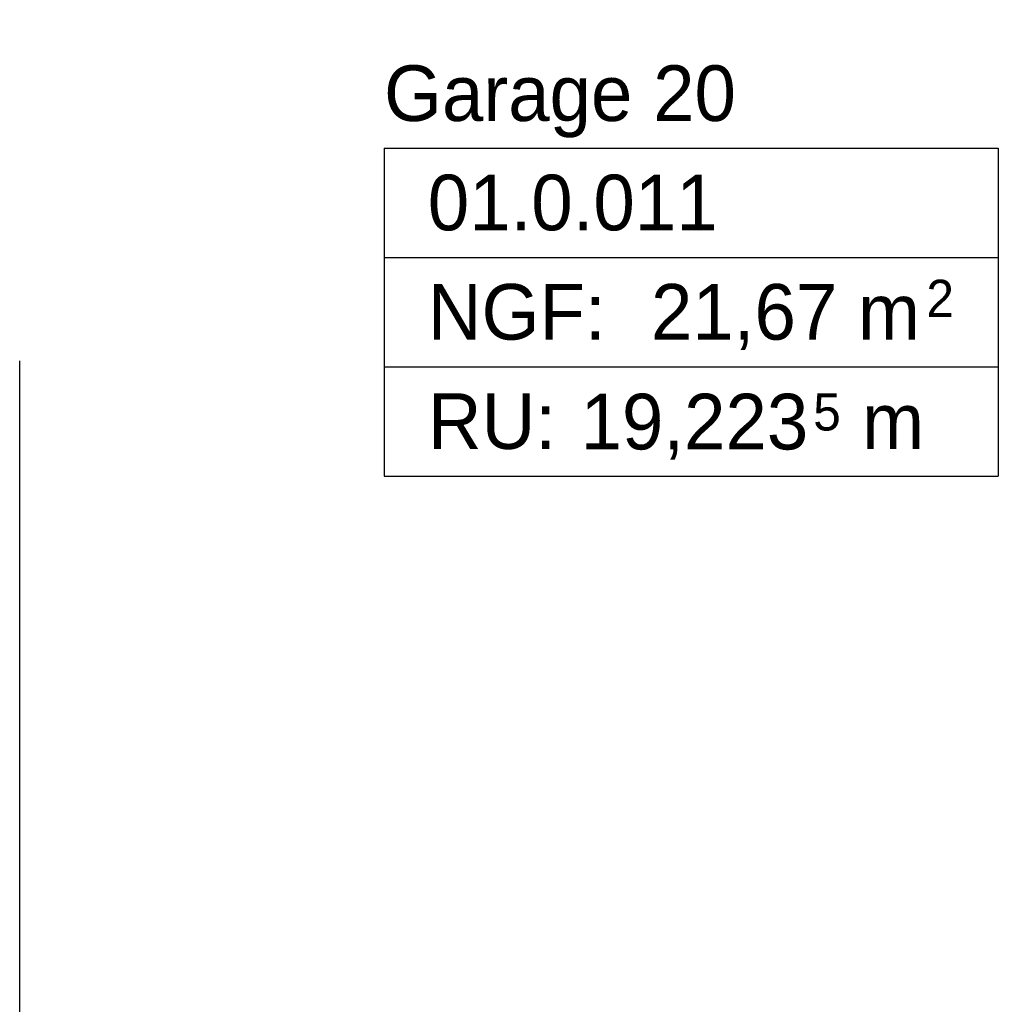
# Model space of a CAD drawing. Extents: x -73 to 359, y -4 to 85.
# Tile 10 of 149: x -46.3 to -43.66, y 34.09 to 36.74. Entities that reach past the tile are written whole.
import ezdxf

# ---------------------------------------------------------------- set-up
doc = ezdxf.new("R2010")
doc.units = 0
doc.header["$MEASUREMENT"] = 0
doc.linetypes.add('Strichlinie', pattern=[0.005644, 0.002822, -0.002822])
doc.layers.add('0._EG_7_R_NT_HIDDEN', color=7, linetype='Continuous')
doc.layers.add('0._EG_7_Räume', color=7, linetype='Continuous')
doc.styles.add('ERSTELLTER_STIL_1', font='txt')
doc.styles.add('ERSTELLTER_STIL_3', font='txt')

msp = doc.modelspace()

# ---------------------------------------------------------------- linework, layer by layer
at = {"layer": '0._EG_7_R_NT_HIDDEN', "linetype": 'Strichlinie', "ltscale": 1000}
msp.add_line((-46.297, 33), (-46.297, 39), dxfattribs=at)
at = {"layer": '0._EG_7_Räume', "linetype": 'Continuous', "ltscale": 1000}
for p, q in [((-45.3155, 36.3953), (-45.3155, 35.5113)), ((-45.3155, 36.3953), (-43.6608, 36.3953)), ((-43.6608, 36.3953), (-43.6608, 35.5113)), ((-45.3155, 36.1006), (-43.6608, 36.1006)), ((-45.3155, 35.806), (-43.6608, 35.806)), ((-45.3155, 35.5113), (-43.6608, 35.5113))]:
    msp.add_line(p, q, dxfattribs=at)

# ---------------------------------------------------------------- texts
at = {"layer": '0._EG_7_Räume', "linetype": 'Continuous'}
for s, insert, char_height, attachment_point, style in [('{Garage 20}', (-45.3155, 36.6188), 0.15, 1, 'ERSTELLTER_STIL_3'), ('{01.0.011 }', (-45.1977, 36.3241), 0.15, 1, 'ERSTELLTER_STIL_1'), ('{2}', (-43.8546, 36.0409), 0.1, 1, 'ERSTELLTER_STIL_1'), ('{NGF: }', (-45.1977, 36.0295), 0.15, 1, 'ERSTELLTER_STIL_1'), ('{21,67 m}', (-44.5965, 36.0295), 0.15, 1, 'ERSTELLTER_STIL_1'), ('{19,223}', (-44.7862, 35.5557), 0.15, 7, 'ERSTELLTER_STIL_1'), ('{5}', (-44.1595, 35.6332), 0.1, 7, 'ERSTELLTER_STIL_1'), ('{RU: }', (-45.1977, 35.7349), 0.15, 1, 'ERSTELLTER_STIL_1'), ('{ m}', (-44.0836, 35.7349), 0.15, 1, 'ERSTELLTER_STIL_1')]:
    msp.add_mtext(s, dxfattribs=dict(at, insert=insert, char_height=char_height, attachment_point=attachment_point, style=style))

doc.saveas('drawing.dxf')
